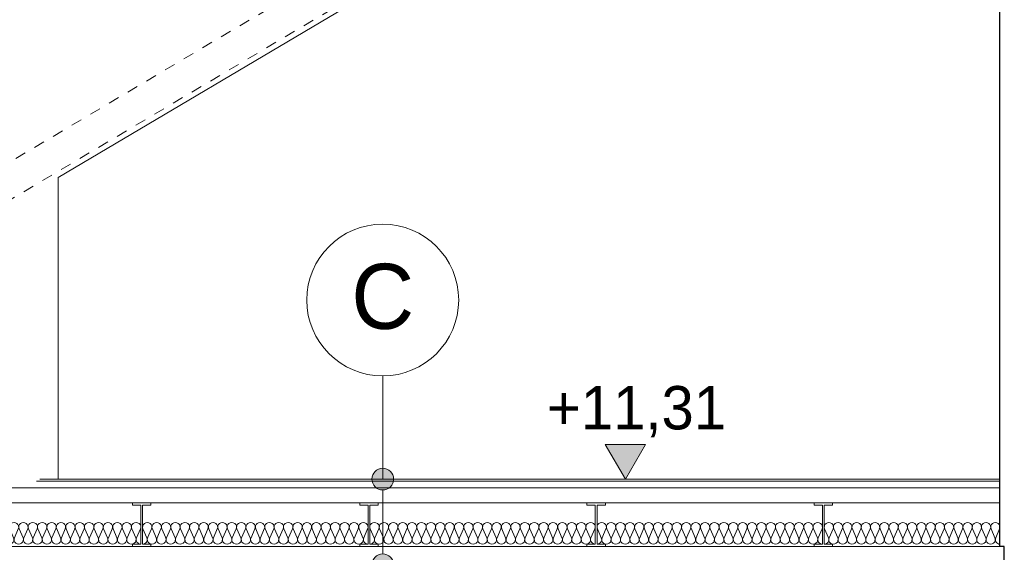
# Model space of a CAD drawing. Extents: x -394022 to -71759, y -12022 to 18278.
# Tile 39 of 91: x -224377 to -219839, y 7516 to 9971. Entities that reach past the tile are written whole.
import ezdxf

# ---------------------------------------------------------------- set-up
doc = ezdxf.new("R2010")
doc.units = 0
doc.header["$MEASUREMENT"] = 0
doc.linetypes.add('Hidden Line', pattern=[100, 50, -50])
for name, color, linetype in [('Arch opisy', 7, 'Continuous'), ('Arch wymiary', 7, 'Continuous'), ('INWENT STROPY', 7, 'Continuous')]:
    doc.layers.add(name, color=color, linetype=linetype)
for name, color, linetype, lineweight in [('Arch opisy_Nr_Pióra__21', 7, 'Continuous', 13), ('Arch wymiary_Nr_Pióra__21', 7, 'Continuous', 13), ('INWENT DACH_Nr_Pióra__5', 7, 'Continuous', 13), ('INWENT STROPY_Nr_Pióra__21', 7, 'Continuous', 13), ('INWENT.ŚCIANY_Nr_Pióra__1', 7, 'Continuous', 25), ('INWENT.ŚCIANY_Nr_Pióra__5', 7, 'Continuous', 13)]:
    doc.layers.add(name, color=color, linetype=linetype, lineweight=lineweight)
for name, color, linetype, lineweight, true_color in [('INWENT STROPY_Nr_Pióra__2', 7, 'Continuous', 13, 0x7f7f7f), ('INWENT STROPY_Nr_Pióra__25', 7, 'Continuous', 15, 0x40a5ff), ('Inwentaryzacja Konst._Nr_Pióra__24', 7, 'Continuous', 13, 0x029e21), ('Inwentaryzacja Konst._Nr_Pióra__25', 7, 'Continuous', 15, 0x40a5ff)]:
    doc.layers.add(name, color=color, linetype=linetype, lineweight=lineweight, true_color=true_color)
doc.styles.add('GENERATED_STYLE_1', font='txt')
doc.styles.add('GENERATED_STYLE_2', font='txt')

# ---------------------------------------------------------------- blocks, each defined once
blk = doc.blocks.new('Izolacja cieplna 14_5', base_point=(-221716.4, 7553.2))
at = {"layer": 'INWENT STROPY_Nr_Pióra__2', "linetype": 'Continuous'}
for p, q in [((-221714.6, 7623.4), (-221696.6, 7583)), ((-221693, 7583), (-221675, 7623.4)), ((-221671.3, 7623.4), (-221653.3, 7583)), ((-221649.7, 7583), (-221631.7, 7623.4)), ((-221628, 7623.4), (-221610, 7583)), ((-221606.4, 7583), (-221588.4, 7623.4)), ((-221584.7, 7623.4), (-221566.7, 7583)), ((-221563.1, 7583), (-221545.1, 7623.4)), ((-221541.4, 7623.4), (-221523.4, 7583)), ((-221519.8, 7583), (-221501.8, 7623.4)), ((-221498.1, 7623.4), (-221480.1, 7583)), ((-221476.5, 7583), (-221458.5, 7623.4)), ((-221454.8, 7623.4), (-221436.8, 7583)), ((-221433.2, 7583), (-221415.2, 7623.4)), ((-221411.5, 7623.4), (-221393.5, 7583)), ((-221389.9, 7583), (-221371.9, 7623.4)), ((-221368.2, 7623.4), (-221350.2, 7583)), ((-221346.6, 7583), (-221328.6, 7623.4)), ((-221324.9, 7623.4), (-221306.9, 7583)), ((-221303.3, 7583), (-221285.3, 7623.4)), ((-221281.6, 7623.4), (-221263.6, 7583)), ((-221260, 7583), (-221242, 7623.4)), ((-221238.3, 7623.4), (-221220.3, 7583)), ((-221216.7, 7583), (-221198.7, 7623.4)), ((-221195, 7623.4), (-221177, 7583)), ((-221173.4, 7583), (-221155.4, 7623.4)), ((-221151.7, 7623.4), (-221133.7, 7583)), ((-221130.1, 7583), (-221112.1, 7623.4)), ((-221108.4, 7623.4), (-221090.4, 7583)), ((-221086.8, 7583), (-221068.8, 7623.4)), ((-221065.1, 7623.4), (-221047.1, 7583)), ((-221043.5, 7583), (-221025.5, 7623.4)), ((-221021.8, 7623.4), (-221003.8, 7583)), ((-221000.2, 7583), (-220982.2, 7623.4)), ((-220978.5, 7623.4), (-220960.5, 7583)), ((-220956.9, 7583), (-220938.9, 7623.4)), ((-220935.2, 7623.4), (-220917.2, 7583)), ((-220913.6, 7583), (-220895.6, 7623.4)), ((-220891.9, 7623.4), (-220873.9, 7583)), ((-220870.3, 7583), (-220852.3, 7623.4)), ((-220848.6, 7623.4), (-220830.6, 7583)), ((-220827, 7583), (-220809, 7623.4)), ((-220805.3, 7623.4), (-220787.3, 7583)), ((-220783.7, 7583), (-220765.7, 7623.4)), ((-220762, 7623.4), (-220744, 7583)), ((-220740.4, 7583), (-220722.4, 7623.4)), ((-220718.7, 7623.4), (-220700.7, 7583)), ((-220697.1, 7583), (-220679.1, 7623.4))]:
    blk.add_line(p, q, dxfattribs=at)
for centre, start_param, end_param in [((-221694.8, 7631.9), 5.870392, 9.837571), ((-221651.5, 7631.9), 5.870392, 9.837571), ((-221608.2, 7631.9), 5.870392, 9.837571), ((-221564.9, 7631.9), 5.870392, 9.837571), ((-221521.6, 7631.9), 5.870392, 9.837571), ((-221478.3, 7631.9), 5.870392, 9.837571), ((-221435, 7631.9), 5.870392, 9.837571), ((-221391.7, 7631.9), 5.870392, 9.837571), ((-221348.4, 7631.9), 5.870392, 9.837571), ((-221305.1, 7631.9), 5.870392, 9.837571), ((-221261.8, 7631.9), 5.870392, 9.837571), ((-221218.5, 7631.9), 5.870392, 9.837571), ((-221175.2, 7631.9), 5.870392, 9.837571), ((-221131.9, 7631.9), 5.870392, 9.837571), ((-221088.6, 7631.9), 5.870392, 9.837571), ((-221045.3, 7631.9), 5.870392, 9.837571), ((-221002, 7631.9), 5.870392, 9.837571), ((-220958.7, 7631.9), 5.870392, 9.837571), ((-220915.4, 7631.9), 5.870392, 9.837571), ((-220872.1, 7631.9), 5.870392, 9.837571), ((-220828.8, 7631.9), 5.870392, 9.837571), ((-220785.5, 7631.9), 5.870392, 9.837571), ((-220742.2, 7631.9), 5.870392, 9.837571), ((-220698.9, 7631.9), 5.870392, 9.837571), ((-221716.4, 7574.4), 4.712389, 6.695979), ((-221673.1, 7574.4), 2.7288, 6.695979), ((-221629.8, 7574.4), 2.7288, 6.695979), ((-221586.5, 7574.4), 2.7288, 6.695979), ((-221543.2, 7574.4), 2.7288, 6.695979), ((-221499.9, 7574.4), 2.7288, 6.695979), ((-221456.6, 7574.4), 2.7288, 6.695979), ((-221413.3, 7574.4), 2.7288, 6.695979), ((-221370, 7574.4), 2.7288, 6.695979), ((-221326.7, 7574.4), 2.7288, 6.695979), ((-221283.4, 7574.4), 2.7288, 6.695979), ((-221240.1, 7574.4), 2.7288, 6.695979), ((-221196.8, 7574.4), 2.7288, 6.695979), ((-221153.5, 7574.4), 2.7288, 6.695979), ((-221110.2, 7574.4), 2.7288, 6.695979), ((-221066.9, 7574.4), 2.7288, 6.695979), ((-221023.6, 7574.4), 2.7288, 6.695979), ((-220980.3, 7574.4), 2.7288, 6.695979), ((-220937, 7574.4), 2.7288, 6.695979), ((-220893.7, 7574.4), 2.7288, 6.695979), ((-220850.4, 7574.4), 2.7288, 6.695979), ((-220807.1, 7574.4), 2.7288, 6.695979), ((-220763.8, 7574.4), 2.7288, 6.695979), ((-220720.5, 7574.4), 2.7288, 6.695979), ((-220677.2, 7574.4), 2.7288, 4.712389)]:
    blk.add_ellipse(centre, major_axis=(21.6, 0), ratio=0.982347, start_param=start_param, end_param=end_param, dxfattribs=at)
blk = doc.blocks.new('Izolacja cieplna 14_20', base_point=(-222763.6, 7553.2))
at = {"layer": 'INWENT STROPY_Nr_Pióra__2', "linetype": 'Continuous'}
for p, q in [((-222761.8, 7623.4), (-222743.8, 7583)), ((-222740.2, 7583), (-222722.2, 7623.4)), ((-222718.5, 7623.4), (-222700.5, 7583)), ((-222696.9, 7583), (-222678.9, 7623.4)), ((-222675.2, 7623.4), (-222657.2, 7583)), ((-222653.6, 7583), (-222635.6, 7623.4)), ((-222631.9, 7623.4), (-222613.9, 7583)), ((-222610.3, 7583), (-222592.3, 7623.4)), ((-222588.6, 7623.4), (-222570.6, 7583)), ((-222567, 7583), (-222549, 7623.4)), ((-222545.3, 7623.4), (-222527.3, 7583)), ((-222523.7, 7583), (-222505.7, 7623.4)), ((-222502, 7623.4), (-222484, 7583)), ((-222480.4, 7583), (-222462.4, 7623.4)), ((-222458.7, 7623.4), (-222440.7, 7583)), ((-222437.1, 7583), (-222419.1, 7623.4)), ((-222415.4, 7623.4), (-222397.4, 7583)), ((-222393.8, 7583), (-222375.8, 7623.4)), ((-222372.1, 7623.4), (-222354.1, 7583)), ((-222350.5, 7583), (-222332.5, 7623.4)), ((-222328.8, 7623.4), (-222310.8, 7583)), ((-222307.2, 7583), (-222289.2, 7623.4)), ((-222285.5, 7623.4), (-222267.5, 7583)), ((-222263.9, 7583), (-222245.9, 7623.4)), ((-222242.2, 7623.4), (-222224.2, 7583)), ((-222220.6, 7583), (-222202.6, 7623.4)), ((-222198.9, 7623.4), (-222180.9, 7583)), ((-222177.3, 7583), (-222159.3, 7623.4)), ((-222155.6, 7623.4), (-222137.6, 7583)), ((-222134, 7583), (-222116, 7623.4)), ((-222112.3, 7623.4), (-222094.3, 7583)), ((-222090.7, 7583), (-222072.7, 7623.4)), ((-222069, 7623.4), (-222051, 7583)), ((-222047.4, 7583), (-222029.4, 7623.4)), ((-222025.7, 7623.4), (-222007.7, 7583)), ((-222004.1, 7583), (-221986.1, 7623.4)), ((-221982.4, 7623.4), (-221964.4, 7583)), ((-221960.8, 7583), (-221942.8, 7623.4)), ((-221939.1, 7623.4), (-221921.1, 7583)), ((-221917.5, 7583), (-221899.5, 7623.4)), ((-221895.8, 7623.4), (-221877.8, 7583)), ((-221874.2, 7583), (-221856.2, 7623.4)), ((-221852.5, 7623.4), (-221834.5, 7583)), ((-221830.9, 7583), (-221812.9, 7623.4)), ((-221809.2, 7623.4), (-221791.2, 7583)), ((-221787.6, 7583), (-221769.6, 7623.4)), ((-221765.9, 7623.4), (-221747.9, 7583)), ((-221744.3, 7583), (-221726.3, 7623.4))]:
    blk.add_line(p, q, dxfattribs=at)
for centre, start_param, end_param in [((-222742, 7631.9), 5.870392, 9.837571), ((-222698.7, 7631.9), 5.870392, 9.837571), ((-222655.4, 7631.9), 5.870392, 9.837571), ((-222612.1, 7631.9), 5.870392, 9.837571), ((-222568.8, 7631.9), 5.870392, 9.837571), ((-222525.5, 7631.9), 5.870392, 9.837571), ((-222482.2, 7631.9), 5.870392, 9.837571), ((-222438.9, 7631.9), 5.870392, 9.837571), ((-222395.6, 7631.9), 5.870392, 9.837571), ((-222352.3, 7631.9), 5.870392, 9.837571), ((-222309, 7631.9), 5.870392, 9.837571), ((-222265.7, 7631.9), 5.870392, 9.837571), ((-222222.4, 7631.9), 5.870392, 9.837571), ((-222179.1, 7631.9), 5.870392, 9.837571), ((-222135.8, 7631.9), 5.870392, 9.837571), ((-222092.5, 7631.9), 5.870392, 9.837571), ((-222049.2, 7631.9), 5.870392, 9.837571), ((-222005.9, 7631.9), 5.870392, 9.837571), ((-221962.6, 7631.9), 5.870392, 9.837571), ((-221919.3, 7631.9), 5.870392, 9.837571), ((-221876, 7631.9), 5.870392, 9.837571), ((-221832.7, 7631.9), 5.870392, 9.837571), ((-221789.4, 7631.9), 5.870392, 9.837571), ((-221746.1, 7631.9), 5.870392, 9.837571), ((-222763.6, 7574.4), 4.712389, 6.695979), ((-222720.3, 7574.4), 2.7288, 6.695979), ((-222677, 7574.4), 2.7288, 6.695979), ((-222633.7, 7574.4), 2.7288, 6.695979), ((-222590.4, 7574.4), 2.7288, 6.695979), ((-222547.1, 7574.4), 2.7288, 6.695979), ((-222503.8, 7574.4), 2.7288, 6.695979), ((-222460.5, 7574.4), 2.7288, 6.695979), ((-222417.2, 7574.4), 2.7288, 6.695979), ((-222373.9, 7574.4), 2.7288, 6.695979), ((-222330.6, 7574.4), 2.7288, 6.695979), ((-222287.3, 7574.4), 2.7288, 6.695979), ((-222244, 7574.4), 2.7288, 6.695979), ((-222200.7, 7574.4), 2.7288, 6.695979), ((-222157.4, 7574.4), 2.7288, 6.695979), ((-222114.1, 7574.4), 2.7288, 6.695979), ((-222070.8, 7574.4), 2.7288, 6.695979), ((-222027.5, 7574.4), 2.7288, 6.695979), ((-221984.2, 7574.4), 2.7288, 6.695979), ((-221940.9, 7574.4), 2.7288, 6.695979), ((-221897.6, 7574.4), 2.7288, 6.695979), ((-221854.3, 7574.4), 2.7288, 6.695979), ((-221811, 7574.4), 2.7288, 6.695979), ((-221767.7, 7574.4), 2.7288, 6.695979), ((-221724.4, 7574.4), 2.7288, 4.712389)]:
    blk.add_ellipse(centre, major_axis=(21.6, 0), ratio=0.982347, start_param=start_param, end_param=end_param, dxfattribs=at)
blk = doc.blocks.new('Izolacja cieplna 14_21', base_point=(-223810.8, 7553.2))
at = {"layer": 'INWENT STROPY_Nr_Pióra__2', "linetype": 'Continuous'}
for p, q in [((-223809, 7623.4), (-223791, 7583)), ((-223787.4, 7583), (-223769.4, 7623.4)), ((-223765.7, 7623.4), (-223747.7, 7583)), ((-223744.1, 7583), (-223726.1, 7623.4)), ((-223722.4, 7623.4), (-223704.4, 7583)), ((-223700.8, 7583), (-223682.8, 7623.4)), ((-223679.1, 7623.4), (-223661.1, 7583)), ((-223657.5, 7583), (-223639.5, 7623.4)), ((-223635.8, 7623.4), (-223617.8, 7583)), ((-223614.2, 7583), (-223596.2, 7623.4)), ((-223592.5, 7623.4), (-223574.5, 7583)), ((-223570.9, 7583), (-223552.9, 7623.4)), ((-223549.2, 7623.4), (-223531.2, 7583)), ((-223527.6, 7583), (-223509.6, 7623.4)), ((-223505.9, 7623.4), (-223487.9, 7583)), ((-223484.3, 7583), (-223466.3, 7623.4)), ((-223462.6, 7623.4), (-223444.6, 7583)), ((-223441, 7583), (-223423, 7623.4)), ((-223419.3, 7623.4), (-223401.3, 7583)), ((-223397.7, 7583), (-223379.7, 7623.4)), ((-223376, 7623.4), (-223358, 7583)), ((-223354.4, 7583), (-223336.4, 7623.4)), ((-223332.7, 7623.4), (-223314.7, 7583)), ((-223311.1, 7583), (-223293.1, 7623.4)), ((-223289.4, 7623.4), (-223271.4, 7583)), ((-223267.8, 7583), (-223249.8, 7623.4)), ((-223246.1, 7623.4), (-223228.1, 7583)), ((-223224.5, 7583), (-223206.5, 7623.4)), ((-223202.8, 7623.4), (-223184.8, 7583)), ((-223181.2, 7583), (-223163.2, 7623.4)), ((-223159.5, 7623.4), (-223141.5, 7583)), ((-223137.9, 7583), (-223119.9, 7623.4)), ((-223116.2, 7623.4), (-223098.2, 7583)), ((-223094.6, 7583), (-223076.6, 7623.4)), ((-223072.9, 7623.4), (-223054.9, 7583)), ((-223051.3, 7583), (-223033.3, 7623.4)), ((-223029.6, 7623.4), (-223011.6, 7583)), ((-223008, 7583), (-222990, 7623.4)), ((-222986.3, 7623.4), (-222968.3, 7583)), ((-222964.7, 7583), (-222946.7, 7623.4)), ((-222943, 7623.4), (-222925, 7583)), ((-222921.4, 7583), (-222903.4, 7623.4)), ((-222899.7, 7623.4), (-222881.7, 7583)), ((-222878.1, 7583), (-222860.1, 7623.4)), ((-222856.4, 7623.4), (-222838.4, 7583)), ((-222834.8, 7583), (-222816.8, 7623.4)), ((-222813.1, 7623.4), (-222795.1, 7583)), ((-222791.5, 7583), (-222773.5, 7623.4))]:
    blk.add_line(p, q, dxfattribs=at)
for centre, start_param, end_param in [((-223789.2, 7631.9), 5.870392, 9.837571), ((-223745.9, 7631.9), 5.870392, 9.837571), ((-223702.6, 7631.9), 5.870392, 9.837571), ((-223659.3, 7631.9), 5.870392, 9.837571), ((-223616, 7631.9), 5.870392, 9.837571), ((-223572.7, 7631.9), 5.870392, 9.837571), ((-223529.4, 7631.9), 5.870392, 9.837571), ((-223486.1, 7631.9), 5.870392, 9.837571), ((-223442.8, 7631.9), 5.870392, 9.837571), ((-223399.5, 7631.9), 5.870392, 9.837571), ((-223356.2, 7631.9), 5.870392, 9.837571), ((-223312.9, 7631.9), 5.870392, 9.837571), ((-223269.6, 7631.9), 5.870392, 9.837571), ((-223226.3, 7631.9), 5.870392, 9.837571), ((-223183, 7631.9), 5.870392, 9.837571), ((-223139.7, 7631.9), 5.870392, 9.837571), ((-223096.4, 7631.9), 5.870392, 9.837571), ((-223053.1, 7631.9), 5.870392, 9.837571), ((-223009.8, 7631.9), 5.870392, 9.837571), ((-222966.5, 7631.9), 5.870392, 9.837571), ((-222923.2, 7631.9), 5.870392, 9.837571), ((-222879.9, 7631.9), 5.870392, 9.837571), ((-222836.6, 7631.9), 5.870392, 9.837571), ((-222793.3, 7631.9), 5.870392, 9.837571), ((-223810.8, 7574.4), 4.712389, 6.695979), ((-223767.5, 7574.4), 2.7288, 6.695979), ((-223724.2, 7574.4), 2.7288, 6.695979), ((-223680.9, 7574.4), 2.7288, 6.695979), ((-223637.6, 7574.4), 2.7288, 6.695979), ((-223594.3, 7574.4), 2.7288, 6.695979), ((-223551, 7574.4), 2.7288, 6.695979), ((-223507.7, 7574.4), 2.7288, 6.695979), ((-223464.4, 7574.4), 2.7288, 6.695979), ((-223421.1, 7574.4), 2.7288, 6.695979), ((-223377.8, 7574.4), 2.7288, 6.695979), ((-223334.5, 7574.4), 2.7288, 6.695979), ((-223291.2, 7574.4), 2.7288, 6.695979), ((-223247.9, 7574.4), 2.7288, 6.695979), ((-223204.6, 7574.4), 2.7288, 6.695979), ((-223161.3, 7574.4), 2.7288, 6.695979), ((-223118, 7574.4), 2.7288, 6.695979), ((-223074.7, 7574.4), 2.7288, 6.695979), ((-223031.4, 7574.4), 2.7288, 6.695979), ((-222988.1, 7574.4), 2.7288, 6.695979), ((-222944.8, 7574.4), 2.7288, 6.695979), ((-222901.5, 7574.4), 2.7288, 6.695979), ((-222858.2, 7574.4), 2.7288, 6.695979), ((-222814.9, 7574.4), 2.7288, 6.695979), ((-222771.6, 7574.4), 2.7288, 4.712389)]:
    blk.add_ellipse(centre, major_axis=(21.6, 0), ratio=0.982347, start_param=start_param, end_param=end_param, dxfattribs=at)
blk = doc.blocks.new('Izolacja cieplna 14_37', base_point=(-220669.2, 7553.2))
at = {"layer": 'INWENT STROPY_Nr_Pióra__2', "linetype": 'Continuous'}
for p, q in [((-220667.5, 7623.4), (-220649.7, 7583)), ((-220646.1, 7583), (-220628.4, 7623.4)), ((-220624.8, 7623.4), (-220607.1, 7583)), ((-220603.5, 7583), (-220585.8, 7623.4)), ((-220582.2, 7623.4), (-220564.5, 7583)), ((-220560.9, 7583), (-220543.1, 7623.4)), ((-220539.6, 7623.4), (-220521.8, 7583)), ((-220518.2, 7583), (-220500.5, 7623.4)), ((-220496.9, 7623.4), (-220479.2, 7583)), ((-220475.6, 7583), (-220457.9, 7623.4)), ((-220454.3, 7623.4), (-220436.6, 7583)), ((-220433, 7583), (-220415.2, 7623.4)), ((-220411.7, 7623.4), (-220393.9, 7583)), ((-220390.4, 7583), (-220372.6, 7623.4)), ((-220369, 7623.4), (-220351.3, 7583)), ((-220347.7, 7583), (-220330, 7623.4)), ((-220326.4, 7623.4), (-220308.7, 7583)), ((-220305.1, 7583), (-220287.4, 7623.4)), ((-220283.8, 7623.4), (-220266, 7583)), ((-220262.5, 7583), (-220244.7, 7623.4)), ((-220241.1, 7623.4), (-220223.4, 7583)), ((-220219.8, 7583), (-220202.1, 7623.4)), ((-220198.5, 7623.4), (-220180.8, 7583)), ((-220177.2, 7583), (-220159.5, 7623.4)), ((-220155.9, 7623.4), (-220138.1, 7583)), ((-220134.6, 7583), (-220116.8, 7623.4)), ((-220113.2, 7623.4), (-220095.5, 7583)), ((-220091.9, 7583), (-220074.2, 7623.4)), ((-220070.6, 7623.4), (-220052.9, 7583)), ((-220049.3, 7583), (-220031.6, 7623.4)), ((-220028, 7623.4), (-220010.2, 7583)), ((-220006.7, 7583), (-219988.9, 7623.4)), ((-219985.4, 7623.4), (-219967.6, 7583)), ((-219964, 7583), (-219946.3, 7623.4)), ((-219942.7, 7623.4), (-219925, 7583)), ((-219921.4, 7583), (-219903.7, 7623.4)), ((-219900.1, 7623.4), (-219882.4, 7583)), ((-219878.8, 7583), (-219861, 7623.4))]:
    blk.add_line(p, q, dxfattribs=at)
for centre, start_param, end_param in [((-220647.9, 7631.9), 5.870392, 9.837571), ((-220605.3, 7631.9), 5.870392, 9.837571), ((-220562.7, 7631.9), 5.870392, 9.837571), ((-220520, 7631.9), 5.870392, 9.837571), ((-220477.4, 7631.9), 5.870392, 9.837571), ((-220434.8, 7631.9), 5.870392, 9.837571), ((-220392.1, 7631.9), 5.870392, 9.837571), ((-220349.5, 7631.9), 5.870392, 9.837571), ((-220306.9, 7631.9), 5.870392, 9.837571), ((-220264.2, 7631.9), 5.870392, 9.837571), ((-220221.6, 7631.9), 5.870392, 9.837571), ((-220179, 7631.9), 5.870392, 9.837571), ((-220136.4, 7631.9), 5.870392, 9.837571), ((-220093.7, 7631.9), 5.870392, 9.837571), ((-220051.1, 7631.9), 5.870392, 9.837571), ((-220008.5, 7631.9), 5.870392, 9.837571), ((-219965.8, 7631.9), 5.870392, 9.837571), ((-219923.2, 7631.9), 5.870392, 9.837571), ((-219880.6, 7631.9), 5.870392, 9.837571), ((-220669.2, 7574.4), 4.712389, 6.695979), ((-220626.6, 7574.4), 2.7288, 6.695979), ((-220584, 7574.4), 2.7288, 6.695979), ((-220541.4, 7574.4), 2.7288, 6.695979), ((-220498.7, 7574.4), 2.7288, 6.695979), ((-220456.1, 7574.4), 2.7288, 6.695979), ((-220413.5, 7574.4), 2.7288, 6.695979), ((-220370.8, 7574.4), 2.7288, 6.695979), ((-220328.2, 7574.4), 2.7288, 6.695979), ((-220285.6, 7574.4), 2.7288, 6.695979), ((-220242.9, 7574.4), 2.7288, 6.695979), ((-220200.3, 7574.4), 2.7288, 6.695979), ((-220157.7, 7574.4), 2.7288, 6.695979), ((-220115, 7574.4), 2.7288, 6.695979), ((-220072.4, 7574.4), 2.7288, 6.695979), ((-220029.8, 7574.4), 2.7288, 6.695979), ((-219987.1, 7574.4), 2.7288, 6.695979), ((-219944.5, 7574.4), 2.7288, 6.695979), ((-219901.9, 7574.4), 2.7288, 6.695979), ((-219859.2, 7574.4), 2.7288, 4.712389)]:
    blk.add_ellipse(centre, major_axis=(21.3, 0), ratio=0.997749, start_param=start_param, end_param=end_param, dxfattribs=at)
blk = doc.blocks.new('Izolacja cieplna 14_69', base_point=(-224858, 7553.2))
at = {"layer": 'INWENT STROPY_Nr_Pióra__2', "linetype": 'Continuous'}
for p, q in [((-224856.2, 7623.4), (-224838.2, 7583)), ((-224834.6, 7583), (-224816.6, 7623.4)), ((-224812.9, 7623.4), (-224794.9, 7583)), ((-224791.3, 7583), (-224773.3, 7623.4)), ((-224769.6, 7623.4), (-224751.6, 7583)), ((-224748, 7583), (-224730, 7623.4)), ((-224726.3, 7623.4), (-224708.3, 7583)), ((-224704.7, 7583), (-224686.7, 7623.4)), ((-224683, 7623.4), (-224665, 7583)), ((-224661.4, 7583), (-224643.4, 7623.4)), ((-224639.7, 7623.4), (-224621.7, 7583)), ((-224618.1, 7583), (-224600.1, 7623.4)), ((-224596.4, 7623.4), (-224578.4, 7583)), ((-224574.8, 7583), (-224556.8, 7623.4)), ((-224553.1, 7623.4), (-224535.1, 7583)), ((-224531.5, 7583), (-224513.5, 7623.4)), ((-224509.8, 7623.4), (-224491.8, 7583)), ((-224488.2, 7583), (-224470.2, 7623.4)), ((-224466.5, 7623.4), (-224448.5, 7583)), ((-224444.9, 7583), (-224426.9, 7623.4)), ((-224423.2, 7623.4), (-224405.2, 7583)), ((-224401.6, 7583), (-224383.6, 7623.4)), ((-224379.9, 7623.4), (-224361.9, 7583)), ((-224358.3, 7583), (-224340.3, 7623.4)), ((-224336.6, 7623.4), (-224318.6, 7583)), ((-224315, 7583), (-224297, 7623.4)), ((-224293.3, 7623.4), (-224275.3, 7583)), ((-224271.7, 7583), (-224253.7, 7623.4)), ((-224250, 7623.4), (-224232, 7583)), ((-224228.4, 7583), (-224210.4, 7623.4)), ((-224206.7, 7623.4), (-224188.7, 7583)), ((-224185.1, 7583), (-224167.1, 7623.4)), ((-224163.4, 7623.4), (-224145.4, 7583)), ((-224141.8, 7583), (-224123.8, 7623.4)), ((-224120.1, 7623.4), (-224102.1, 7583)), ((-224098.5, 7583), (-224080.5, 7623.4)), ((-224076.8, 7623.4), (-224058.8, 7583)), ((-224055.2, 7583), (-224037.2, 7623.4)), ((-224033.5, 7623.4), (-224015.5, 7583)), ((-224011.9, 7583), (-223993.9, 7623.4)), ((-223990.2, 7623.4), (-223972.2, 7583)), ((-223968.6, 7583), (-223950.6, 7623.4)), ((-223946.9, 7623.4), (-223928.9, 7583)), ((-223925.3, 7583), (-223907.3, 7623.4)), ((-223903.6, 7623.4), (-223885.6, 7583)), ((-223882, 7583), (-223864, 7623.4)), ((-223860.3, 7623.4), (-223842.3, 7583)), ((-223838.7, 7583), (-223820.7, 7623.4))]:
    blk.add_line(p, q, dxfattribs=at)
for centre, start_param, end_param in [((-224836.4, 7631.9), 5.870392, 9.837571), ((-224793.1, 7631.9), 5.870392, 9.837571), ((-224749.8, 7631.9), 5.870392, 9.837571), ((-224706.5, 7631.9), 5.870392, 9.837571), ((-224663.2, 7631.9), 5.870392, 9.837571), ((-224619.9, 7631.9), 5.870392, 9.837571), ((-224576.6, 7631.9), 5.870392, 9.837571), ((-224533.3, 7631.9), 5.870392, 9.837571), ((-224490, 7631.9), 5.870392, 9.837571), ((-224446.7, 7631.9), 5.870392, 9.837571), ((-224403.4, 7631.9), 5.870392, 9.837571), ((-224360.1, 7631.9), 5.870392, 9.837571), ((-224316.8, 7631.9), 5.870392, 9.837571), ((-224273.5, 7631.9), 5.870392, 9.837571), ((-224230.2, 7631.9), 5.870392, 9.837571), ((-224186.9, 7631.9), 5.870392, 9.837571), ((-224143.6, 7631.9), 5.870392, 9.837571), ((-224100.3, 7631.9), 5.870392, 9.837571), ((-224057, 7631.9), 5.870392, 9.837571), ((-224013.7, 7631.9), 5.870392, 9.837571), ((-223970.4, 7631.9), 5.870392, 9.837571), ((-223927.1, 7631.9), 5.870392, 9.837571), ((-223883.8, 7631.9), 5.870392, 9.837571), ((-223840.5, 7631.9), 5.870392, 9.837571), ((-224858, 7574.4), 4.712389, 6.695979), ((-224814.7, 7574.4), 2.7288, 6.695979), ((-224771.4, 7574.4), 2.7288, 6.695979), ((-224728.1, 7574.4), 2.7288, 6.695979), ((-224684.8, 7574.4), 2.7288, 6.695979), ((-224641.5, 7574.4), 2.7288, 6.695979), ((-224598.2, 7574.4), 2.7288, 6.695979), ((-224554.9, 7574.4), 2.7288, 6.695979), ((-224511.6, 7574.4), 2.7288, 6.695979), ((-224468.3, 7574.4), 2.7288, 6.695979), ((-224425, 7574.4), 2.7288, 6.695979), ((-224381.7, 7574.4), 2.7288, 6.695979), ((-224338.4, 7574.4), 2.7288, 6.695979), ((-224295.1, 7574.4), 2.7288, 6.695979), ((-224251.8, 7574.4), 2.7288, 6.695979), ((-224208.5, 7574.4), 2.7288, 6.695979), ((-224165.2, 7574.4), 2.7288, 6.695979), ((-224121.9, 7574.4), 2.7288, 6.695979), ((-224078.6, 7574.4), 2.7288, 6.695979), ((-224035.3, 7574.4), 2.7288, 6.695979), ((-223992, 7574.4), 2.7288, 6.695979), ((-223948.7, 7574.4), 2.7288, 6.695979), ((-223905.4, 7574.4), 2.7288, 6.695979), ((-223862.1, 7574.4), 2.7288, 6.695979), ((-223818.8, 7574.4), 2.7288, 4.712389)]:
    blk.add_ellipse(centre, major_axis=(21.6, 0), ratio=0.982347, start_param=start_param, end_param=end_param, dxfattribs=at)
blk = doc.blocks.new('Linia_17', base_point=(-222704, 7458.2))
at = {"layer": 'Arch opisy_Nr_Pióra__21', "linetype": 'Continuous'}
for points in [[(-222654, 7853.2), (-222657.8, 7872.3), (-222668.6, 7888.5), (-222684.8, 7899.4), (-222704, 7903.2), (-222723.1, 7899.4), (-222739.3, 7888.5), (-222750.2, 7872.3), (-222754, 7853.2), (-222750.2, 7834), (-222739.3, 7817.8), (-222723.1, 7807), (-222704, 7803.2), (-222684.8, 7807), (-222668.6, 7817.8), (-222657.8, 7834)], [(-222654, 7458.2), (-222657.8, 7477.3), (-222668.6, 7493.5), (-222684.8, 7504.4), (-222704, 7508.2), (-222723.1, 7504.4), (-222739.3, 7493.5), (-222750.2, 7477.3), (-222754, 7458.2), (-222750.2, 7439), (-222739.3, 7422.8), (-222723.1, 7412), (-222704, 7408.2), (-222684.8, 7412), (-222668.6, 7422.8), (-222657.8, 7439)]]:
    blk.add_hatch(color=256, dxfattribs=at).paths.add_polyline_path(points, flags=0)
blk.add_line((-222704, 7508.2), (-222704, 7803.2), dxfattribs=at)
for centre in [(-222704, 7853.2), (-222704, 7458.2)]:
    blk.add_circle(centre, 50, dxfattribs=at)
blk = doc.blocks.new('Linia_18', base_point=(-222704, 7853.2))
at = {"layer": 'Arch opisy_Nr_Pióra__21', "linetype": 'Continuous'}
blk.add_line((-222704, 7853.2), (-222704, 8328.8), dxfattribs=at)
blk.add_circle((-222704, 8678.8), 350, dxfattribs=at)
blk = doc.blocks.new('Wymiary_22', base_point=(-221585.8, 7853.2))
at = {"layer": 'Arch wymiary_Nr_Pióra__21', "linetype": 'Continuous'}
blk.add_hatch(color=256, dxfattribs=at).paths.add_polyline_path([(-221585.8, 7853.2), (-221678.6, 8013.2), (-221493, 8013.2)], flags=0)
for p, q in [((-221585.8, 7853.2), (-221678.6, 8013.2)), ((-221678.6, 8013.2), (-221493, 8013.2)), ((-221493, 8013.2), (-221585.8, 7853.2)), ((-221585.8, 7853.2), (-221705.8, 7853.2)), ((-221585.8, 7853.2), (-221465.8, 7853.2))]:
    blk.add_line(p, q, dxfattribs=at)
at = {"layer": 'Arch wymiary_Nr_Pióra__21', "insert": (-221947.2, 8045.2), "char_height": 200, "attachment_point": 7, "style": 'GENERATED_STYLE_1'}
blk.add_mtext('{+11,31}', dxfattribs=at)

msp = doc.modelspace()

# ---------------------------------------------------------------- linework, layer by layer
at = {"layer": 'INWENT DACH_Nr_Pióra__5', "linetype": 'Continuous'}
msp.add_line((-222244.2, 10403.2), (-224199.2, 9243.6), dxfattribs=at)
at = {"layer": 'INWENT STROPY_Nr_Pióra__21', "linetype": 'Continuous'}
for p, q in [((-219859.2, 7853.2), (-224284.2, 7853.2)), ((-219859.2, 7813.2), (-226259.2, 7813.2)), ((-219859.2, 7843.2), (-224299.2, 7843.2))]:
    msp.add_line(p, q, dxfattribs=at)
at = {"layer": 'INWENT STROPY_Nr_Pióra__25', "linetype": 'Continuous'}
for p, q in [((-223857.3, 7733.2), (-223857.3, 7743.2)), ((-223772.3, 7743.2), (-223857.3, 7743.2)), ((-223818.8, 7733.2), (-223857.3, 7733.2)), ((-223818.8, 7553.2), (-223818.8, 7733.2)), ((-223810.8, 7553.2), (-223810.8, 7733.2)), ((-223772.3, 7733.2), (-223810.8, 7733.2)), ((-223772.3, 7733.2), (-223772.3, 7743.2)), ((-222810.1, 7733.2), (-222810.1, 7743.2)), ((-222725.1, 7743.2), (-222810.1, 7743.2)), ((-222771.6, 7733.2), (-222810.1, 7733.2)), ((-222771.6, 7553.2), (-222771.6, 7733.2)), ((-222763.6, 7553.2), (-222763.6, 7733.2)), ((-222725.1, 7733.2), (-222763.6, 7733.2)), ((-222725.1, 7733.2), (-222725.1, 7743.2)), ((-221677.9, 7743.2), (-221762.9, 7743.2)), ((-221762.9, 7733.2), (-221762.9, 7743.2)), ((-221724.4, 7733.2), (-221762.9, 7733.2)), ((-221724.4, 7553.2), (-221724.4, 7733.2)), ((-221716.4, 7553.2), (-221716.4, 7733.2)), ((-221677.9, 7733.2), (-221716.4, 7733.2)), ((-221677.9, 7733.2), (-221677.9, 7743.2)), ((-220715.7, 7733.2), (-220715.7, 7743.2)), ((-220630.7, 7743.2), (-220715.7, 7743.2)), ((-220677.2, 7733.2), (-220715.7, 7733.2)), ((-220677.2, 7553.2), (-220677.2, 7733.2)), ((-220669.2, 7553.2), (-220669.2, 7733.2)), ((-220630.7, 7733.2), (-220669.2, 7733.2)), ((-220630.7, 7733.2), (-220630.7, 7743.2)), ((-223818.8, 7553.2), (-223857.3, 7553.2)), ((-223857.3, 7543.2), (-223857.3, 7553.2)), ((-223772.3, 7543.2), (-223857.3, 7543.2)), ((-223772.3, 7553.2), (-223810.8, 7553.2)), ((-223772.3, 7553.2), (-223772.3, 7543.2)), ((-222771.6, 7553.2), (-222810.1, 7553.2)), ((-222810.1, 7543.2), (-222810.1, 7553.2)), ((-222725.1, 7543.2), (-222810.1, 7543.2)), ((-222725.1, 7553.2), (-222763.6, 7553.2)), ((-222725.1, 7553.2), (-222725.1, 7543.2)), ((-221762.9, 7543.2), (-221762.9, 7553.2)), ((-221724.4, 7553.2), (-221762.9, 7553.2)), ((-221677.9, 7543.2), (-221762.9, 7543.2)), ((-221677.9, 7553.2), (-221716.4, 7553.2)), ((-221677.9, 7553.2), (-221677.9, 7543.2)), ((-220677.2, 7553.2), (-220715.7, 7553.2)), ((-220715.7, 7543.2), (-220715.7, 7553.2)), ((-220630.7, 7543.2), (-220715.7, 7543.2)), ((-220630.7, 7553.2), (-220669.2, 7553.2)), ((-220630.7, 7553.2), (-220630.7, 7543.2))]:
    msp.add_line(p, q, dxfattribs=at)
at = {"layer": 'INWENT.ŚCIANY_Nr_Pióra__1', "linetype": 'Continuous'}
for p, q in [((-219859.2, 7543.2), (-219859.2, 10793.2)), ((-219839.2, 7543.2), (-219859.2, 7543.2)), ((-219839.2, 3808.2), (-219839.2, 7543.2))]:
    msp.add_line(p, q, dxfattribs=at)
at = {"layer": 'INWENT.ŚCIANY_Nr_Pióra__5', "linetype": 'Continuous'}
msp.add_line((-224199.2, 9243.6), (-224199.2, 7853.2), dxfattribs=at)
at = {"layer": 'Inwentaryzacja Konst._Nr_Pióra__24', "linetype": 'Hidden Line'}
for p, q in [((-222545.1, 10428.2), (-225289.2, 8800.5)), ((-222251.1, 10428.2), (-225139.2, 8715.1))]:
    msp.add_line(p, q, dxfattribs=at)
at = {"layer": 'Inwentaryzacja Konst._Nr_Pióra__25', "linetype": 'Continuous'}
for p, q in [((-219859.2, 7743.2), (-226259.2, 7743.2)), ((-219859.2, 7543.2), (-226259.2, 7543.2))]:
    msp.add_line(p, q, dxfattribs=at)

# ---------------------------------------------------------------- block references
at = {"layer": 'Arch opisy', "linetype": 'Continuous'}
for name, p in [('Linia_18', (-222704, 7853.2)), ('Linia_17', (-222704, 7458.2))]:
    msp.add_blockref(name, p, dxfattribs=at)
at = {"layer": 'Arch wymiary', "linetype": 'Continuous'}
msp.add_blockref('Wymiary_22', (-221585.8, 7853.2), dxfattribs=at)
at = {"layer": 'INWENT STROPY', "color": 104, "linetype": 'Continuous', "lineweight": 20, "true_color": 0x029e21}
for name, p in [('Izolacja cieplna 14_69', (-224858, 7553.2)), ('Izolacja cieplna 14_21', (-223810.8, 7553.2)), ('Izolacja cieplna 14_20', (-222763.6, 7553.2)), ('Izolacja cieplna 14_5', (-221716.4, 7553.2)), ('Izolacja cieplna 14_37', (-220669.2, 7553.2))]:
    msp.add_blockref(name, p, dxfattribs=at)

# ---------------------------------------------------------------- texts
at = {"layer": 'Arch opisy_Nr_Pióra__21', "linetype": 'Continuous', "insert": (-222704, 8846), "char_height": 300, "attachment_point": 2, "style": 'GENERATED_STYLE_2'}
msp.add_mtext('{C}', dxfattribs=at)

doc.saveas('drawing.dxf')
